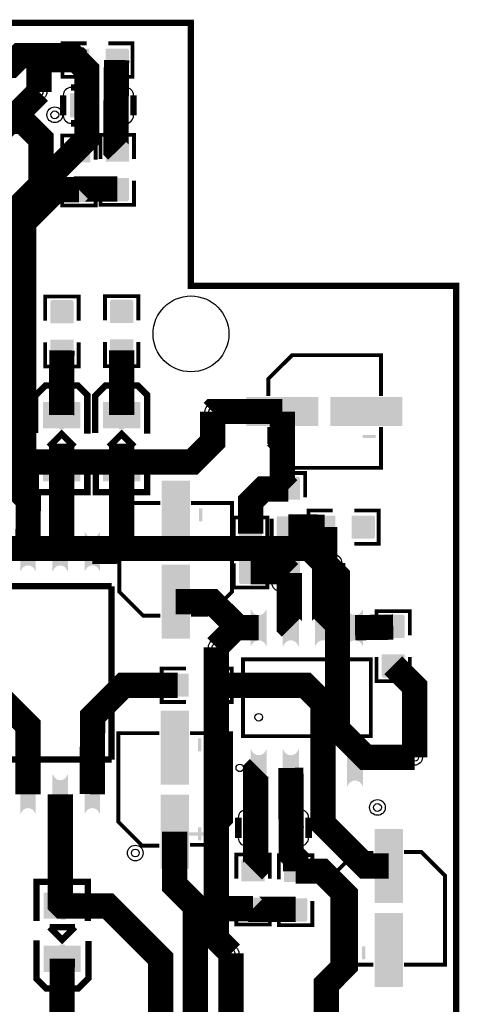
# Model space of a CAD drawing. Header units: millimetres. Extents: x -16.3 to 45, y -46.7 to 12.4.
# Tile 4 of 4: x 27.6 to 45, y -26.5 to 12.4. Entities that reach past the tile are written whole.
import ezdxf

# ---------------------------------------------------------------- set-up
doc = ezdxf.new("R2010")
doc.units = ezdxf.units.MM
for name, color, linetype, true_color in [('BoardOutLine', 7, 'Continuous', 0xff00ff), ('BottomLayer', 7, 'Continuous', 0x0000ff), ('Document', 7, 'Continuous', 0xffffff), ('Hole', 7, 'Continuous', 0x222222), ('Multi-Layer', 7, 'Continuous', 0xc0c0c0), ('TopLayer', 7, 'Continuous', 0xff0000), ('TopPasteMaskLayer', 7, 'Continuous', 0x808080), ('TopSilkLayer', 7, 'Continuous', 0xffcc00), ('TopSolderMaskLayer', 7, 'Continuous', 0x800080)]:
    doc.layers.add(name, color=color, linetype=linetype, true_color=true_color)

msp = doc.modelspace()

# ---------------------------------------------------------------- hatches: boundary and pattern name
at = {"layer": 'Document'}
for points in [[(29.158, -3.77), (29.158, -2.67), (29.358, -2.67), (29.358, -3.77)], [(31.529, -3.77), (31.529, -2.67), (31.729, -2.67), (31.729, -3.77)], [(37.84, -2.64), (37.84, -3.5), (37.969, -3.5), (37.969, -2.64)], [(37.647, -3.006), (37.647, -3.135), (38.163, -3.135), (38.163, -3.006)], [(41.689, -3.006), (41.689, -3.135), (41.173, -3.135), (41.173, -3.006)], [(29.327, -4.758), (29.327, -5.858), (29.127, -5.858), (29.127, -4.758)], [(31.698, -4.758), (31.698, -5.858), (31.498, -5.858), (31.498, -4.758)], [(28.711, -5.205), (29.811, -5.205), (29.811, -5.405), (28.711, -5.405)], [(31.082, -5.205), (32.182, -5.205), (32.182, -5.405), (31.082, -5.405)], [(33.713, -6.897), (33.842, -6.897), (33.842, -7.413), (33.713, -7.413)], [(33.713, -10.939), (33.842, -10.939), (33.842, -10.423), (33.713, -10.423)], [(33.347, -10.746), (34.207, -10.746), (34.207, -10.617), (33.347, -10.617)], [(33.673, -15.998), (33.802, -15.998), (33.802, -16.514), (33.673, -16.514)], [(33.307, -19.847), (34.167, -19.847), (34.167, -19.718), (33.307, -19.718)], [(33.673, -20.04), (33.802, -20.04), (33.802, -19.524), (33.673, -19.524)], [(42.63, -20.897), (41.77, -20.897), (41.77, -21.026), (42.63, -21.026)], [(42.264, -20.704), (42.135, -20.704), (42.135, -21.22), (42.264, -21.22)], [(29.229, -23.177), (29.229, -22.077), (29.429, -22.077), (29.429, -23.177)], [(29.845, -22.73), (28.745, -22.73), (28.745, -22.53), (29.845, -22.53)], [(29.398, -24.165), (29.398, -25.265), (29.198, -25.265), (29.198, -24.165)], [(42.264, -24.746), (42.135, -24.746), (42.135, -24.23), (42.264, -24.23)]]:
    msp.add_hatch(color=256, dxfattribs=at).paths.add_polyline_path(points)
at = {"layer": 'TopLayer'}
for points in [[(30.334, 10.401), (30.334, 11.265), (29.528, 11.265), (29.528, 10.401)], [(31.034, 10.401), (31.034, 11.265), (31.84, 11.265), (31.84, 10.401)], [(29.621, 9.491), (30.421, 9.491), (30.421, 8.591), (29.621, 8.591)], [(31.021, 9.491), (31.821, 9.491), (31.821, 8.591), (31.021, 8.591)], [(29.516, 6.812), (30.38, 6.812), (30.38, 7.618), (29.516, 7.618)], [(31.033, 6.839), (31.897, 6.839), (31.897, 7.645), (31.033, 7.645)], [(29.516, 6.112), (30.38, 6.112), (30.38, 5.306), (29.516, 5.306)], [(31.033, 6.139), (31.897, 6.139), (31.897, 5.333), (31.033, 5.333)], [(28.845, 0.447), (29.709, 0.447), (29.709, 1.253), (28.845, 1.253)], [(31.207, 0.459), (32.071, 0.459), (32.071, 1.265), (31.207, 1.265)], [(28.845, -0.253), (29.709, -0.253), (29.709, -1.059), (28.845, -1.059)], [(31.207, -0.241), (32.071, -0.241), (32.071, -1.047), (31.207, -1.047)], [(28.567, -2.714), (28.567, -3.714), (29.967, -3.714), (29.967, -2.714)], [(30.938, -2.714), (30.938, -3.714), (32.338, -3.714), (32.338, -2.714)], [(36.597, -2.52), (39.397, -2.52), (39.397, -3.62), (36.597, -3.62)], [(39.919, -2.52), (42.719, -2.52), (42.719, -3.62), (39.919, -3.62)], [(28.567, -5.814), (28.567, -4.814), (29.967, -4.814), (29.967, -5.814)], [(30.938, -5.814), (30.938, -4.814), (32.338, -4.814), (32.338, -5.814)], [(37.802, -6.539), (38.666, -6.539), (38.666, -5.733), (37.802, -5.733)], [(33.227, -8.667), (33.227, -5.867), (34.327, -5.867), (34.327, -8.667)], [(37.802, -7.239), (38.666, -7.239), (38.666, -8.045), (37.802, -8.045)], [(40.065, -8.077), (40.065, -7.213), (39.259, -7.213), (39.259, -8.077)], [(40.765, -8.077), (40.765, -7.213), (41.572, -7.213), (41.572, -8.077)], [(37.168, -8.3), (36.304, -8.3), (36.304, -7.494), (37.168, -7.494)], [(28.22, -7.839, -0.785398), (27.66, -7.839), (27.66, -9.379, -0.785398), (28.22, -9.379)], [(29.49, -7.839, -0.785398), (28.93, -7.839), (28.93, -9.379, -0.785398), (29.49, -9.379)], [(30.76, -7.839, -0.785398), (30.2, -7.839), (30.2, -9.379, -0.785398), (30.76, -9.379)], [(33.227, -11.989), (33.227, -9.189), (34.327, -9.189), (34.327, -11.989)], [(37.168, -9), (36.304, -9), (36.304, -9.807), (37.168, -9.807)], [(37.868, -9.008), (38.668, -9.008), (38.668, -9.908), (37.868, -9.908)], [(39.268, -9.008), (40.068, -9.008), (40.068, -9.908), (39.268, -9.908)], [(37.353, -10.895, -0.785398), (36.765, -10.895), (36.765, -12.352, -0.785398), (37.353, -12.352)], [(38.623, -10.895, -0.785398), (38.035, -10.895), (38.035, -12.352, -0.785398), (38.623, -12.352)], [(39.893, -10.895, -0.785398), (39.305, -10.895), (39.305, -12.352, -0.785398), (39.893, -12.352)], [(41.163, -10.895, -0.785398), (40.575, -10.895), (40.575, -12.352, -0.785398), (41.163, -12.352)], [(41.945, -12.004), (42.809, -12.004), (42.809, -11.198), (41.945, -11.198)], [(41.945, -12.704), (42.809, -12.704), (42.809, -13.51), (41.945, -13.51)], [(34.26, -13.469), (34.26, -14.333), (33.454, -14.333), (33.454, -13.469)], [(34.96, -13.469), (34.96, -14.333), (35.766, -14.333), (35.766, -13.469)], [(33.187, -17.768), (33.187, -14.968), (34.287, -14.968), (34.287, -17.768)], [(37.353, -16.44, -0.785398), (36.765, -16.44), (36.765, -17.897, -0.785398), (37.353, -17.897)], [(38.623, -16.44, -0.785398), (38.035, -16.44), (38.035, -17.897, -0.785398), (38.623, -17.897)], [(39.893, -16.44, -0.785398), (39.305, -16.44), (39.305, -17.897, -0.785398), (39.893, -17.897)], [(41.163, -16.44, -0.785398), (40.575, -16.44), (40.575, -17.897, -0.785398), (41.163, -17.897)], [(28.22, -17.439, -0.785398), (27.66, -17.439), (27.66, -18.979, -0.785398), (28.22, -18.979)], [(29.49, -17.439, -0.785398), (28.93, -17.439), (28.93, -18.979, -0.785398), (29.49, -18.979)], [(30.76, -17.439, -0.785398), (30.2, -17.439), (30.2, -18.979, -0.785398), (30.76, -18.979)], [(33.187, -21.09), (33.187, -18.29), (34.287, -18.29), (34.287, -21.09)], [(36.543, -19.087), (37.343, -19.087), (37.343, -19.987), (36.543, -19.987)], [(37.943, -19.087), (38.743, -19.087), (38.743, -19.987), (37.943, -19.987)], [(42.75, -19.654), (42.75, -22.454), (41.65, -22.454), (41.65, -19.654)], [(36.405, -21.631), (37.269, -21.631), (37.269, -20.825), (36.405, -20.825)], [(38.949, -21.658), (38.085, -21.658), (38.085, -20.852), (38.949, -20.852)], [(29.989, -22.121), (29.989, -23.121), (28.589, -23.121), (28.589, -22.121)], [(36.405, -22.331), (37.269, -22.331), (37.269, -23.137), (36.405, -23.137)], [(38.949, -22.358), (38.085, -22.358), (38.085, -23.164), (38.949, -23.164)], [(42.75, -22.976), (42.75, -25.776), (41.65, -25.776), (41.65, -22.976)], [(29.989, -25.221), (29.989, -24.221), (28.589, -24.221), (28.589, -25.221)]]:
    msp.add_hatch(color=256, dxfattribs=at).paths.add_polyline_path(points)
at = {"layer": 'TopPasteMaskLayer'}
for points in [[(29.489, 10.383), (30.289, 10.383), (30.339, 10.433), (30.339, 10.661), (29.969, 10.661), (29.969, 10.991), (30.339, 10.991), (30.339, 11.233), (30.289, 11.283), (29.489, 11.283), (29.439, 11.233), (29.439, 10.433)], [(31.879, 11.283), (31.079, 11.283), (31.029, 11.233), (31.029, 11.005), (31.399, 11.005), (31.399, 10.675), (31.029, 10.675), (31.029, 10.433), (31.079, 10.383), (31.879, 10.383), (31.929, 10.433), (31.929, 11.233)], [(29.621, 9.491), (30.421, 9.491), (30.421, 8.591), (29.621, 8.591)], [(31.021, 9.491), (31.821, 9.491), (31.821, 8.591), (31.021, 8.591)], [(29.498, 7.657), (29.498, 6.857), (29.548, 6.807), (29.776, 6.807), (29.776, 7.177), (30.106, 7.177), (30.106, 6.807), (30.348, 6.807), (30.398, 6.857), (30.398, 7.657), (30.348, 7.707), (29.548, 7.707)], [(31.015, 7.684), (31.015, 6.884), (31.065, 6.834), (31.293, 6.834), (31.293, 7.204), (31.623, 7.204), (31.623, 6.834), (31.865, 6.834), (31.915, 6.884), (31.915, 7.684), (31.865, 7.734), (31.065, 7.734)], [(30.398, 5.267), (30.398, 6.067), (30.348, 6.117), (30.12, 6.117), (30.12, 5.747), (29.79, 5.747), (29.79, 6.117), (29.548, 6.117), (29.498, 6.067), (29.498, 5.267), (29.548, 5.217), (30.348, 5.217)], [(31.915, 5.294), (31.915, 6.094), (31.865, 6.144), (31.637, 6.144), (31.637, 5.774), (31.307, 5.774), (31.307, 6.144), (31.065, 6.144), (31.015, 6.094), (31.015, 5.294), (31.065, 5.244), (31.865, 5.244)], [(28.827, 1.292), (28.827, 0.492), (28.877, 0.442), (29.105, 0.442), (29.105, 0.812), (29.435, 0.812), (29.435, 0.442), (29.677, 0.442), (29.727, 0.492), (29.727, 1.292), (29.677, 1.342), (28.877, 1.342)], [(31.189, 1.304), (31.189, 0.504), (31.239, 0.454), (31.467, 0.454), (31.467, 0.824), (31.797, 0.824), (31.797, 0.454), (32.039, 0.454), (32.089, 0.504), (32.089, 1.304), (32.039, 1.354), (31.239, 1.354)], [(29.727, -1.098), (29.727, -0.298), (29.677, -0.248), (29.449, -0.248), (29.449, -0.618), (29.119, -0.618), (29.119, -0.248), (28.877, -0.248), (28.827, -0.298), (28.827, -1.098), (28.877, -1.148), (29.677, -1.148)], [(32.089, -1.086), (32.089, -0.286), (32.039, -0.236), (31.811, -0.236), (31.811, -0.606), (31.481, -0.606), (31.481, -0.236), (31.239, -0.236), (31.189, -0.286), (31.189, -1.086), (31.239, -1.136), (32.039, -1.136)], [(28.567, -2.714), (28.567, -3.714), (29.967, -3.714), (29.967, -2.714)], [(30.938, -2.714), (30.938, -3.714), (32.338, -3.714), (32.338, -2.714)], [(36.597, -2.52), (39.397, -2.52), (39.397, -3.62), (36.597, -3.62)], [(39.919, -2.52), (42.719, -2.52), (42.719, -3.62), (39.919, -3.62)], [(28.567, -5.814), (28.567, -4.814), (29.967, -4.814), (29.967, -5.814)], [(30.938, -5.814), (30.938, -4.814), (32.338, -4.814), (32.338, -5.814)], [(37.784, -5.694), (37.784, -6.494), (37.834, -6.544), (38.062, -6.544), (38.062, -6.174), (38.392, -6.174), (38.392, -6.544), (38.634, -6.544), (38.684, -6.494), (38.684, -5.694), (38.634, -5.644), (37.834, -5.644)], [(33.227, -8.667), (33.227, -5.867), (34.327, -5.867), (34.327, -8.667)], [(38.684, -8.084), (38.684, -7.284), (38.634, -7.234), (38.406, -7.234), (38.406, -7.604), (38.076, -7.604), (38.076, -7.234), (37.834, -7.234), (37.784, -7.284), (37.784, -8.084), (37.834, -8.134), (38.634, -8.134)], [(39.22, -8.095), (40.02, -8.095), (40.07, -8.045), (40.07, -7.817), (39.7, -7.817), (39.7, -7.487), (40.07, -7.487), (40.07, -7.245), (40.02, -7.195), (39.22, -7.195), (39.17, -7.245), (39.17, -8.045)], [(41.61, -7.195), (40.81, -7.195), (40.76, -7.245), (40.76, -7.473), (41.13, -7.473), (41.13, -7.803), (40.76, -7.803), (40.76, -8.045), (40.81, -8.095), (41.61, -8.095), (41.66, -8.045), (41.66, -7.245)], [(36.286, -7.455), (36.286, -8.255), (36.336, -8.305), (36.564, -8.305), (36.564, -7.935), (36.894, -7.935), (36.894, -8.305), (37.136, -8.305), (37.186, -8.255), (37.186, -7.455), (37.136, -7.405), (36.336, -7.405)], [(28.22, -7.839, -0.785398), (27.66, -7.839), (27.66, -9.379, -0.785398), (28.22, -9.379)], [(29.49, -7.839, -0.785398), (28.93, -7.839), (28.93, -9.379, -0.785398), (29.49, -9.379)], [(30.76, -7.839, -0.785398), (30.2, -7.839), (30.2, -9.379, -0.785398), (30.76, -9.379)], [(33.227, -11.989), (33.227, -9.189), (34.327, -9.189), (34.327, -11.989)], [(37.186, -9.845), (37.186, -9.045), (37.136, -8.995), (36.908, -8.995), (36.908, -9.365), (36.578, -9.365), (36.578, -8.995), (36.336, -8.995), (36.286, -9.045), (36.286, -9.845), (36.336, -9.895), (37.136, -9.895)], [(37.868, -9.008), (38.668, -9.008), (38.668, -9.908), (37.868, -9.908)], [(39.268, -9.008), (40.068, -9.008), (40.068, -9.908), (39.268, -9.908)], [(37.353, -10.895, -0.785398), (36.765, -10.895), (36.765, -12.352, -0.785398), (37.353, -12.352)], [(38.623, -10.895, -0.785398), (38.035, -10.895), (38.035, -12.352, -0.785398), (38.623, -12.352)], [(39.893, -10.895, -0.785398), (39.305, -10.895), (39.305, -12.352, -0.785398), (39.893, -12.352)], [(41.163, -10.895, -0.785398), (40.575, -10.895), (40.575, -12.352, -0.785398), (41.163, -12.352)], [(41.927, -11.159), (41.927, -11.959), (41.977, -12.009), (42.205, -12.009), (42.205, -11.639), (42.535, -11.639), (42.535, -12.009), (42.777, -12.009), (42.827, -11.959), (42.827, -11.159), (42.777, -11.109), (41.977, -11.109)], [(42.827, -13.549), (42.827, -12.749), (42.777, -12.699), (42.549, -12.699), (42.549, -13.069), (42.219, -13.069), (42.219, -12.699), (41.977, -12.699), (41.927, -12.749), (41.927, -13.549), (41.977, -13.599), (42.777, -13.599)], [(33.415, -14.351), (34.215, -14.351), (34.265, -14.301), (34.265, -14.073), (33.895, -14.073), (33.895, -13.743), (34.265, -13.743), (34.265, -13.501), (34.215, -13.451), (33.415, -13.451), (33.365, -13.501), (33.365, -14.301)], [(35.805, -13.451), (35.005, -13.451), (34.955, -13.501), (34.955, -13.729), (35.325, -13.729), (35.325, -14.059), (34.955, -14.059), (34.955, -14.301), (35.005, -14.351), (35.805, -14.351), (35.855, -14.301), (35.855, -13.501)], [(33.187, -17.768), (33.187, -14.968), (34.287, -14.968), (34.287, -17.768)], [(37.353, -16.44, -0.785398), (36.765, -16.44), (36.765, -17.897, -0.785398), (37.353, -17.897)], [(38.623, -16.44, -0.785398), (38.035, -16.44), (38.035, -17.897, -0.785398), (38.623, -17.897)], [(39.893, -16.44, -0.785398), (39.305, -16.44), (39.305, -17.897, -0.785398), (39.893, -17.897)], [(41.163, -16.44, -0.785398), (40.575, -16.44), (40.575, -17.897, -0.785398), (41.163, -17.897)], [(28.22, -17.439, -0.785398), (27.66, -17.439), (27.66, -18.979, -0.785398), (28.22, -18.979)], [(29.49, -17.439, -0.785398), (28.93, -17.439), (28.93, -18.979, -0.785398), (29.49, -18.979)], [(30.76, -17.439, -0.785398), (30.2, -17.439), (30.2, -18.979, -0.785398), (30.76, -18.979)], [(33.187, -21.09), (33.187, -18.29), (34.287, -18.29), (34.287, -21.09)], [(36.543, -19.087), (37.343, -19.087), (37.343, -19.987), (36.543, -19.987)], [(37.943, -19.087), (38.743, -19.087), (38.743, -19.987), (37.943, -19.987)], [(42.75, -19.654), (42.75, -22.454), (41.65, -22.454), (41.65, -19.654)], [(36.387, -20.786), (36.387, -21.586), (36.437, -21.636), (36.665, -21.636), (36.665, -21.266), (36.995, -21.266), (36.995, -21.636), (37.237, -21.636), (37.287, -21.586), (37.287, -20.786), (37.237, -20.736), (36.437, -20.736)], [(38.067, -20.813), (38.067, -21.613), (38.117, -21.663), (38.345, -21.663), (38.345, -21.293), (38.675, -21.293), (38.675, -21.663), (38.917, -21.663), (38.967, -21.613), (38.967, -20.813), (38.917, -20.763), (38.117, -20.763)], [(29.989, -22.121), (29.989, -23.121), (28.589, -23.121), (28.589, -22.121)], [(37.287, -23.176), (37.287, -22.376), (37.237, -22.326), (37.009, -22.326), (37.009, -22.696), (36.679, -22.696), (36.679, -22.326), (36.437, -22.326), (36.387, -22.376), (36.387, -23.176), (36.437, -23.226), (37.237, -23.226)], [(38.967, -23.203), (38.967, -22.403), (38.917, -22.353), (38.689, -22.353), (38.689, -22.723), (38.359, -22.723), (38.359, -22.353), (38.117, -22.353), (38.067, -22.403), (38.067, -23.203), (38.117, -23.253), (38.917, -23.253)], [(42.75, -22.976), (42.75, -25.776), (41.65, -25.776), (41.65, -22.976)], [(29.989, -25.221), (29.989, -24.221), (28.589, -24.221), (28.589, -25.221)]]:
    msp.add_hatch(color=256, dxfattribs=at).paths.add_polyline_path(points)
at = {"layer": 'TopSilkLayer'}
for points in [[(37.84, -3.629), (37.84, -4.489), (37.969, -4.489), (37.969, -3.629)], [(37.647, -3.995), (37.647, -4.124), (38.163, -4.124), (38.163, -3.995)], [(41.689, -3.995), (41.689, -4.124), (41.173, -4.124), (41.173, -3.995)], [(34.702, -6.897), (34.831, -6.897), (34.831, -7.413), (34.702, -7.413)], [(34.702, -10.939), (34.831, -10.939), (34.831, -10.423), (34.702, -10.423)], [(34.336, -10.746), (35.196, -10.746), (35.196, -10.617), (34.336, -10.617)], [(34.662, -15.998), (34.791, -15.998), (34.791, -16.514), (34.662, -16.514)], [(34.296, -19.847), (35.156, -19.847), (35.156, -19.718), (34.296, -19.718)], [(34.662, -20.04), (34.791, -20.04), (34.791, -19.524), (34.662, -19.524)], [(41.641, -20.897), (40.781, -20.897), (40.781, -21.026), (41.641, -21.026)], [(41.275, -20.704), (41.146, -20.704), (41.146, -21.22), (41.275, -21.22)], [(41.275, -24.746), (41.146, -24.746), (41.146, -24.23), (41.275, -24.23)]]:
    msp.add_hatch(color=256, dxfattribs=at).paths.add_polyline_path(points)
at = {"layer": 'TopSolderMaskLayer'}
for points in [[(30.359, 10.376), (30.359, 11.29), (29.502, 11.29), (29.502, 10.376)], [(31.009, 10.376), (31.009, 11.29), (31.866, 11.29), (31.866, 10.376)], [(29.596, 9.516), (30.446, 9.516), (30.446, 8.566), (29.596, 8.566)], [(30.996, 9.516), (31.846, 9.516), (31.846, 8.566), (30.996, 8.566)], [(29.489, 6.788), (30.407, 6.788), (30.407, 7.642), (29.489, 7.642)], [(31.006, 6.815), (31.924, 6.815), (31.924, 7.669), (31.006, 7.669)], [(29.489, 6.136), (30.407, 6.136), (30.407, 5.282), (29.489, 5.282)], [(31.006, 6.163), (31.924, 6.163), (31.924, 5.309), (31.006, 5.309)], [(28.818, 0.423), (29.736, 0.423), (29.736, 1.277), (28.818, 1.277)], [(31.18, 0.435), (32.098, 0.435), (32.098, 1.289), (31.18, 1.289)], [(28.818, -0.229), (29.736, -0.229), (29.736, -1.083), (28.818, -1.083)], [(31.18, -0.217), (32.098, -0.217), (32.098, -1.071), (31.18, -1.071)], [(28.532, -2.696), (28.532, -3.732), (30.002, -3.732), (30.002, -2.696)], [(30.903, -2.696), (30.903, -3.732), (32.373, -3.732), (32.373, -2.696)], [(36.572, -2.495), (39.423, -2.495), (39.423, -3.645), (36.572, -3.645)], [(39.893, -2.495), (42.744, -2.495), (42.744, -3.645), (39.893, -3.645)], [(28.532, -5.832), (28.532, -4.796), (30.002, -4.796), (30.002, -5.832)], [(30.903, -5.832), (30.903, -4.796), (32.373, -4.796), (32.373, -5.832)], [(33.217, -8.732), (33.217, -5.803), (34.337, -5.803), (34.337, -8.732)], [(37.775, -6.563), (38.693, -6.563), (38.693, -5.709), (37.775, -5.709)], [(37.775, -7.215), (38.693, -7.215), (38.693, -8.069), (37.775, -8.069)], [(40.09, -8.102), (40.09, -7.188), (39.233, -7.188), (39.233, -8.102)], [(40.74, -8.102), (40.74, -7.188), (41.597, -7.188), (41.597, -8.102)], [(37.195, -8.324), (36.277, -8.324), (36.277, -7.47), (37.195, -7.47)], [(28.246, -7.82, -0.785398), (27.635, -7.82), (27.635, -9.397, -0.785398), (28.246, -9.397)], [(29.516, -7.82, -0.785398), (28.905, -7.82), (28.905, -9.397, -0.785398), (29.516, -9.397)], [(30.786, -7.82, -0.785398), (30.175, -7.82), (30.175, -9.397, -0.785398), (30.786, -9.397)], [(33.217, -12.053), (33.217, -9.124), (34.337, -9.124), (34.337, -12.053)], [(37.195, -8.976), (36.277, -8.976), (36.277, -9.83), (37.195, -9.83)], [(37.843, -8.983), (38.693, -8.983), (38.693, -9.933), (37.843, -9.933)], [(39.243, -8.983), (40.093, -8.983), (40.093, -9.933), (39.243, -9.933)], [(37.378, -10.877, -0.785398), (36.74, -10.877), (36.74, -12.37, -0.785398), (37.378, -12.37)], [(38.648, -10.877, -0.785398), (38.01, -10.877), (38.01, -12.37, -0.785398), (38.648, -12.37)], [(39.918, -10.877, -0.785398), (39.28, -10.877), (39.28, -12.37, -0.785398), (39.918, -12.37)], [(41.188, -10.877, -0.785398), (40.55, -10.877), (40.55, -12.37, -0.785398), (41.188, -12.37)], [(41.918, -12.028), (42.836, -12.028), (42.836, -11.174), (41.918, -11.174)], [(41.918, -12.68), (42.836, -12.68), (42.836, -13.534), (41.918, -13.534)], [(34.285, -13.444), (34.285, -14.358), (33.428, -14.358), (33.428, -13.444)], [(34.935, -13.444), (34.935, -14.358), (35.792, -14.358), (35.792, -13.444)], [(33.177, -17.833), (33.177, -14.904), (34.297, -14.904), (34.297, -17.833)], [(37.378, -16.422, -0.785398), (36.74, -16.422), (36.74, -17.915, -0.785398), (37.378, -17.915)], [(38.648, -16.422, -0.785398), (38.01, -16.422), (38.01, -17.915, -0.785398), (38.648, -17.915)], [(39.918, -16.422, -0.785398), (39.28, -16.422), (39.28, -17.915, -0.785398), (39.918, -17.915)], [(41.188, -16.422, -0.785398), (40.55, -16.422), (40.55, -17.915, -0.785398), (41.188, -17.915)], [(28.246, -17.42, -0.785398), (27.635, -17.42), (27.635, -18.998, -0.785398), (28.246, -18.998)], [(29.516, -17.42, -0.785398), (28.905, -17.42), (28.905, -18.998, -0.785398), (29.516, -18.998)], [(30.786, -17.42, -0.785398), (30.175, -17.42), (30.175, -18.998, -0.785398), (30.786, -18.998)], [(33.177, -21.154), (33.177, -18.225), (34.297, -18.225), (34.297, -21.154)], [(36.518, -19.062), (37.368, -19.062), (37.368, -20.012), (36.518, -20.012)], [(37.918, -19.062), (38.768, -19.062), (38.768, -20.012), (37.918, -20.012)], [(42.76, -19.59), (42.76, -22.519), (41.64, -22.519), (41.64, -19.59)], [(36.378, -21.655), (37.296, -21.655), (37.296, -20.801), (36.378, -20.801)], [(38.976, -21.682), (38.058, -21.682), (38.058, -20.828), (38.976, -20.828)], [(30.024, -22.103), (30.024, -23.139), (28.554, -23.139), (28.554, -22.103)], [(36.378, -22.307), (37.296, -22.307), (37.296, -23.161), (36.378, -23.161)], [(38.976, -22.334), (38.058, -22.334), (38.058, -23.188), (38.976, -23.188)], [(42.76, -22.911), (42.76, -25.84), (41.64, -25.84), (41.64, -22.911)], [(30.024, -25.239), (30.024, -24.203), (28.554, -24.203), (28.554, -25.239)]]:
    msp.add_hatch(color=256, dxfattribs=at).paths.add_polyline_path(points)

# ---------------------------------------------------------------- linework, layer by layer
at = {"layer": 'BoardOutLine', "const_width": 0.254}
msp.add_lwpolyline([(-10.485, 0), (-10.485, -36.195), (0, -36.195), (0, -46.556), (34.379, -46.556), (34.379, -36.195), (44.864, -36.195), (44.864, 1.905), (34.379, 1.905), (34.379, 12.304), (0, 12.304), (0, 1.905), (-10.485, 1.905), (-10.485, 0)], close=True, dxfattribs=at)
at = {"layer": 'BottomLayer', "const_width": 1}
for points in [[(16.143, 0.71), (16.143, 3.784), (17.193, 4.834), (27.382, 4.834), (30.263, 7.715), (30.263, 10.43), (29.687, 11.006), (27.625, 11.006), (27.243, 10.624), (25.897, 10.624)], [(28.374, 9.572), (26.077, 7.275), (17.483, 7.275)], [(0.785, -11.519), (0.785, -10.434), (8.984, -2.235), (20.381, -2.235), (23.213, -5.067), (34.432, -5.067), (35.24, -4.257), (35.24, -3.081)], [(43.223, -16.754), (41.295, -16.754), (40.175, -15.634), (40.175, -9.591), (39.075, -8.489), (25.885, -8.489), (25.41, -8.014), (25.41, -6.673)], [(35.965, -24.507), (35.38, -23.922), (35.38, -12.394)], [(0.785, -17.038), (0.812, -17.011), (1.735, -17.011), (4.224, -19.5), (4.224, -21.202), (13.752, -30.73), (24.155, -30.73), (31.651, -30.73), (33.53, -28.851), (34.556, -27.825), (34.556, -25.717)]]:
    msp.add_lwpolyline(points, dxfattribs=at)
at = {"layer": 'Document'}
msp.add_circle((37.059, -17.796), 0.15, dxfattribs=at)
at = {"layer": 'Hole'}
for centre in [(28.374, 9.572), (28.996, 8.668), (35.241, -3.082), (35.38, -12.394), (43.224, -16.753), (41.755, -18.735), (32.18, -20.538), (35.965, -24.507), (34.556, -25.717)]:
    msp.add_circle(centre, 0.155, dxfattribs=at)
at = {"layer": 'Multi-Layer'}
for centre, radius in [((28.374, 9.572), 0.31), ((28.996, 8.668), 0.31), ((34.38, 0), 1.5), ((35.241, -3.082), 0.31), ((35.38, -12.394), 0.31), ((43.224, -16.753), 0.31), ((41.755, -18.735), 0.31), ((32.18, -20.538), 0.31), ((35.965, -24.507), 0.31), ((34.556, -25.717), 0.31)]:
    msp.add_circle(centre, radius, dxfattribs=at)
at = {"layer": 'TopLayer', "const_width": 1}
for points in [[(29.931, 10.833), (29.922, 10.842), (28.535, 10.842), (28.374, 10.681), (28.374, 9.572)], [(31.438, 10.833), (31.42, 9.04)], [(23.358, 10.625), (23.345, 9.251), (24.186, 8.412), (27.742, 8.412), (28.453, 7.701), (28.453, 5.105), (27.767, 4.42)], [(31.465, 7.242), (31.421, 7.287), (31.421, 9.041)], [(29.948, 5.709), (29.975, 5.736), (31.465, 5.736)], [(27.94, -8.608), (27.945, -6.571), (27.767, -6.393), (27.767, 4.42), (29.058, 5.71), (29.947, 5.71)], [(29.276, -0.655), (29.266, -3.213)], [(31.638, -3.213), (31.638, -0.645)], [(35.241, -3.082), (35.253, -3.07), (37.998, -3.07)], [(38.234, -6.136), (37.998, -5.899), (37.998, -3.07)], [(29.21, -8.609), (29.267, -8.552), (29.267, -5.314)], [(30.48, -8.608), (31.224, -8.608), (31.638, -8.197), (31.638, -5.314)], [(38.235, -6.137), (37.244, -6.137), (36.736, -6.645), (36.736, -7.897)], [(39.662, -7.645), (38.235, -7.643)], [(39.667, -9.459), (39.662, -7.645)], [(38.268, -9.458), (38.213, -9.403), (36.736, -9.403)], [(38.329, -11.624), (38.268, -11.563), (38.268, -9.458)], [(39.599, -11.624), (39.668, -11.554), (39.668, -9.458)], [(33.777, -10.589), (35.212, -10.589), (36.248, -11.623), (37.059, -11.623)], [(35.38, -12.394), (36.15, -11.624), (37.059, -11.624)], [(40.869, -11.623), (42.377, -11.6)], [(27.94, -18.209), (27.94, -15.5), (26.305, -13.865), (24.394, -11.954), (17.509, -11.954)], [(42.377, -13.107), (43.224, -13.954), (43.224, -16.753)], [(30.48, -18.209), (30.49, -15.131), (31.72, -13.901), (33.856, -13.901)], [(39.599, -17.168), (39.599, -14.602), (38.898, -13.901), (35.363, -13.901)], [(37.059, -17.168), (36.943, -17.284), (36.943, -19.537)], [(38.329, -17.168), (38.344, -19.538)], [(42.2, -21.054), (41.278, -21.054), (39.599, -19.375), (39.599, -17.168)], [(29.289, -22.621), (29.21, -22.542), (29.21, -18.209)], [(36.837, -21.228), (36.943, -21.122), (36.943, -19.537)], [(38.343, -19.537), (38.343, -20.575), (38.517, -20.749), (38.517, -21.255)], [(34.557, -25.718), (34.557, -22.642), (33.736, -21.821), (33.736, -19.69)], [(36.837, -22.734), (34.679, -22.734), (33.737, -21.792), (33.737, -19.69)], [(38.517, -21.255), (39.556, -21.255), (40.48, -22.179), (40.48, -24.989), (39.736, -25.735), (39.736, -27.699)], [(29.289, -22.621), (29.305, -22.637), (31.1, -22.637), (33.184, -24.721), (33.184, -29.958), (31.627, -31.515), (31.627, -33.988)], [(36.837, -22.734), (36.864, -22.761), (38.517, -22.761)], [(33.848, -31.609), (35.965, -29.492), (35.965, -24.507)], [(29.284, -27.422), (29.289, -24.722)]]:
    msp.add_lwpolyline(points, dxfattribs=at)
at = {"layer": 'TopSilkLayer'}
for points, const_width in [([(30.258, 10.172), (29.299, 10.172), (29.299, 11.494), (30.258, 11.494)], 0.152), ([(31.11, 10.172), (32.069, 10.172), (32.069, 11.494), (31.11, 11.494)], 0.152), ([(30.441, 9.751), (29.641, 9.751)], 0.254), ([(31.001, 9.751), (31.801, 9.751)], 0.254), ([(29.331, 8.641), (29.331, 9.441)], 0.254), ([(32.111, 9.441), (32.111, 8.641)], 0.254), ([(30.441, 8.331), (29.641, 8.331)], 0.254), ([(31.001, 8.331), (31.801, 8.331)], 0.254), ([(29.287, 6.888), (29.287, 7.847), (30.609, 7.847), (30.609, 6.888)], 0.152), ([(30.804, 6.915), (30.804, 7.874), (32.126, 7.874), (32.126, 6.915)], 0.152), ([(29.287, 6.036), (29.287, 5.077), (30.609, 5.077), (30.609, 6.036)], 0.152), ([(30.804, 6.063), (30.804, 5.104), (32.126, 5.104), (32.126, 6.063)], 0.152), ([(28.616, 0.523), (28.616, 1.482), (29.938, 1.482), (29.938, 0.523)], 0.152), ([(30.978, 0.535), (30.978, 1.494), (32.3, 1.494), (32.3, 0.535)], 0.152), ([(28.616, -0.329), (28.616, -1.288), (29.938, -1.288), (29.938, -0.329)], 0.152), ([(30.978, -0.317), (30.978, -1.276), (32.3, -1.276), (32.3, -0.317)], 0.152), ([(41.894, -2.463), (41.894, -0.844), (38.378, -0.844), (37.441, -1.78), (37.441, -2.463)], 0.152), ([(28.224, -3.92), (28.224, -2.447), (28.631, -2.04), (29.901, -2.04), (30.282, -2.421), (30.282, -3.945)], 0.254), ([(30.595, -3.92), (30.595, -2.447), (31.002, -2.04), (32.272, -2.04), (32.653, -2.421), (32.653, -3.945)], 0.254), ([(29.767, -4.464), (29.367, -4.064), (29.267, -3.964), (29.167, -4.064), (28.767, -4.464)], 0.254), ([(32.138, -4.464), (31.738, -4.064), (31.638, -3.964), (31.538, -4.064), (31.138, -4.464)], 0.254), ([(41.894, -3.677), (41.894, -5.296), (38.378, -5.296), (37.441, -4.36)], 0.152), ([(37.475, -4.36), (37.475, -3.677)], 0.152), ([(28.25, -4.707), (28.25, -6.257), (30.282, -6.257), (30.282, -4.707)], 0.254), ([(29.767, -4.464), (28.767, -4.464)], 0.254), ([(30.621, -4.707), (30.621, -6.257), (32.653, -6.257), (32.653, -4.707)], 0.254), ([(32.138, -4.464), (31.138, -4.464)], 0.254), ([(37.573, -6.463), (37.573, -5.504), (38.895, -5.504), (38.895, -6.463)], 0.152), ([(33.17, -6.692), (31.551, -6.692), (31.551, -10.208), (32.487, -11.145), (33.17, -11.145)], 0.152), ([(34.384, -6.692), (36.003, -6.692), (36.003, -10.208), (35.067, -11.145)], 0.152), ([(39.989, -8.306), (39.03, -8.306), (39.03, -6.984), (39.989, -6.984)], 0.152), ([(40.841, -8.306), (41.8, -8.306), (41.8, -6.984), (40.841, -6.984)], 0.152), ([(37.397, -8.224), (37.397, -7.265), (36.075, -7.265), (36.075, -8.224)], 0.152), ([(37.573, -7.315), (37.573, -8.274), (38.895, -8.274), (38.895, -7.315)], 0.152), ([(37.578, -9.858), (37.578, -9.058)], 0.254), ([(38.688, -8.748), (37.888, -8.748)], 0.254), ([(39.248, -8.748), (40.048, -8.748)], 0.254), ([(40.358, -9.058), (40.358, -9.858)], 0.254), ([(37.397, -9.076), (37.397, -10.035), (36.075, -10.035), (36.075, -9.076)], 0.152), ([(19.558, -9.98), (31.242, -9.98)], 0.254), ([(31.242, -9.98), (31.242, -16.838)], 0.254), ([(38.688, -10.168), (37.888, -10.168)], 0.254), ([(39.248, -10.168), (40.048, -10.168)], 0.254), ([(41.716, -11.928), (41.716, -10.969), (43.038, -10.969), (43.038, -11.928)], 0.152), ([(35.067, -11.111), (34.384, -11.111)], 0.152), ([(41.716, -12.78), (41.716, -13.739), (43.038, -13.739), (43.038, -12.78)], 0.152), ([(34.184, -13.24), (33.225, -13.24), (33.225, -14.562), (34.184, -14.562)], 0.152), ([(35.036, -13.24), (35.995, -13.24), (35.995, -14.562), (35.036, -14.562)], 0.152), ([(33.13, -15.793), (31.511, -15.793), (31.511, -19.309), (32.447, -20.246), (33.13, -20.246)], 0.152), ([(34.344, -15.793), (35.963, -15.793), (35.963, -19.309), (35.027, -20.246)], 0.152), ([(31.242, -16.838), (19.558, -16.838)], 0.254), ([(36.253, -19.937), (36.253, -19.137)], 0.254), ([(37.363, -18.827), (36.563, -18.827)], 0.254), ([(37.923, -18.827), (38.723, -18.827)], 0.254), ([(39.033, -19.137), (39.033, -19.937)], 0.254), ([(35.027, -20.212), (34.344, -20.212)], 0.152), ([(37.363, -20.247), (36.563, -20.247)], 0.254), ([(37.923, -20.247), (38.723, -20.247)], 0.254), ([(36.176, -21.555), (36.176, -20.596), (37.498, -20.596), (37.498, -21.555)], 0.152), ([(39.178, -21.582), (39.178, -20.623), (37.856, -20.623), (37.856, -21.582)], 0.152), ([(41.593, -24.951), (39.974, -24.951), (39.974, -21.435), (40.91, -20.498)], 0.152), ([(40.91, -20.532), (41.593, -20.532)], 0.152), ([(42.807, -24.951), (44.426, -24.951), (44.426, -21.435), (43.49, -20.498), (42.807, -20.498)], 0.152), ([(30.306, -23.228), (30.306, -21.678), (28.274, -21.678), (28.274, -23.228)], 0.254), ([(36.176, -22.407), (36.176, -23.366), (37.498, -23.366), (37.498, -22.407)], 0.152), ([(39.178, -22.434), (39.178, -23.393), (37.856, -23.393), (37.856, -22.434)], 0.152), ([(28.789, -23.471), (29.189, -23.871), (29.289, -23.971), (29.389, -23.871), (29.789, -23.471)], 0.254), ([(28.789, -23.471), (29.789, -23.471)], 0.254), ([(30.332, -24.015), (30.332, -25.488), (29.925, -25.895), (28.655, -25.895), (28.274, -25.514), (28.274, -23.99)], 0.254)]:
    msp.add_lwpolyline(points, dxfattribs=dict(at, const_width=const_width))
at = {"layer": 'TopSilkLayer', "const_width": 0.152}
msp.add_lwpolyline([(36.438, -15.917), (36.438, -12.875), (41.49, -12.875), (41.49, -15.917), (36.438, -15.917)], close=True, dxfattribs=at)
at = {"layer": 'TopSilkLayer'}
for centre in [(37.059, -15.165), (36.312, -17.168)]:
    msp.add_circle(centre, 0.15, dxfattribs=at)
for centre, start, end in [((29.641, 9.441), 90, 180.0094), ((31.801, 9.441), 359.9953, 90), ((29.641, 8.641), 180, 270), ((31.801, 8.641), 270, 0), ((37.888, -9.058), 90, 180.0094), ((40.048, -9.058), 359.9953, 90), ((37.888, -9.858), 180, 270), ((40.048, -9.858), 270, 0), ((36.563, -19.137), 90, 180.0094), ((38.723, -19.137), 359.9953, 90), ((36.563, -19.937), 180, 270), ((38.723, -19.937), 270, 0)]:
    msp.add_arc(centre, 0.31, start, end, dxfattribs=at)

doc.saveas('drawing.dxf')
